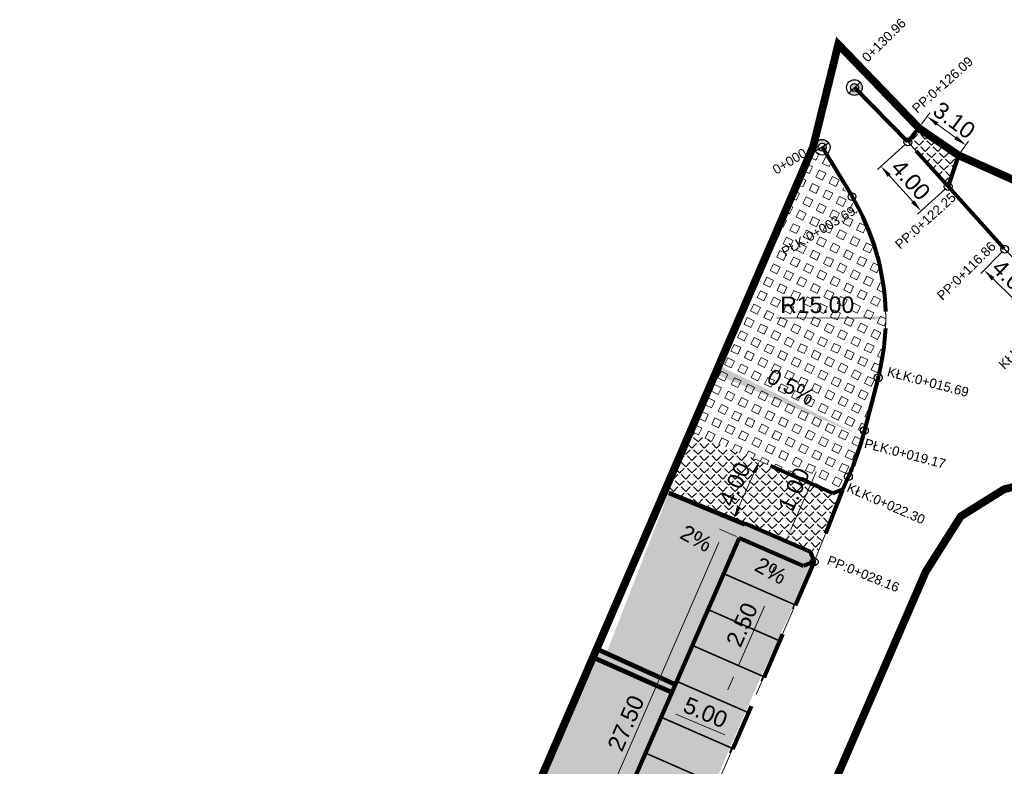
# Model space of a CAD drawing. Header units: metres. Extents: x 7535771 to 7535946, y 5639662 to 5639831.
# Tile 3 of 8: x 7535771 to 7535834, y 5639779 to 5639827. Entities that reach past the tile are written whole.
import ezdxf

# ---------------------------------------------------------------- set-up
doc = ezdxf.new("R2010")
doc.units = ezdxf.units.M
for name, pattern in [('ACAD_ISO10W100', [18, 12, -3, 0, -3]), ('CENTER2', [1.125, 0.75, -0.125, 0.125, -0.125]), ('HIDDEN', [0.375, 0.25, -0.125]), ('PRZER3-2', [5, 3, -2])]:
    doc.linetypes.add(name, pattern=pattern)
for name, color, linetype in [('_granica_inw', 126, 'HIDDEN'), ('C-ROAD-LABL', 150, 'Continuous'), ('Rozdzielenie miejsc', 252, 'Continuous')]:
    doc.layers.add(name, color=color, linetype=linetype)
for name, color, linetype, lineweight in [('_Krawężnik', 7, 'Continuous', 80), ('_krawężnik h_0', 55, 'PRZER3-2', 80), ('_Krawężnik obniżony', 172, 'PRZER3-2', 80), ('_Wypełenienie chodnik', 253, 'Continuous', 13), ('_Wypełenienie powierzchnie parking', 43, 'Continuous', 13), ('_Wypełnienie zjazdy', 144, 'Continuous', 13), ('C-ROAD-CTLN', 1, 'CENTER2', 35), ('Opisy', 5, 'Continuous', 13)]:
    doc.layers.add(name, color=color, linetype=linetype, lineweight=lineweight)
doc.layers.add('_Wymiary', color=7, linetype='Continuous', lineweight=9, true_color=0x00175c)
doc.layers.add('_ściek betonowy', color=7, linetype='Continuous', lineweight=80, true_color=0x727e73)
doc.styles.add('Arial', font='arial.ttf')
doc.styles.add('RS500', font='arial.ttf', dxfattribs={"height": 1.05})
doc.dimstyles.new('RS 5000', dxfattribs={"dimtxt": 1.05, "dimasz": 0.8, "dimexe": 0.3, "dimexo": 0.2, "dimgap": 0.3, "dimtad": 1, "dimzin": 0, "dimdsep": 46, "dimtxsty": 'RS500', "dimcen": 0, "dimclrd": 256, "dimclre": 256, "dimclrt": 256, "dimaunit": 1, "dimadec": 0, "dimazin": 0, "dimtfac": 1, "dimtofl": 0, "dimtmove": 0, "dimatfit": 3, "dimfxl": 1, "dimtolj": 1, "dimtzin": 0, "dimlwd": 15, "dimlwe": 15, "dimarcsym": 0})
pattern_1 = [(64, (0, 0), (-0.42805066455, 0.208774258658), [0.47625, -0.47625]), (154, (0, 0), (-0.208774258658, -0.42805066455), [0.47625, -0.47625])]
pattern_2 = [(45, (0, 0), (-0.395131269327, 0.395131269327), [0.4064, -0.1524]), (135, (0, 0), (-0.395131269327, -0.395131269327), [0.4064, -0.1524])]

# ---------------------------------------------------------------- blocks, each defined once
blk = doc.blocks.new('*D30')
at = {"layer": '_Wymiary', "lineweight": 15, "transparency": 16777216}
blk.add_line((7535819.501, 5639807.813), (7535825.662, 5639807.82), dxfattribs=at)
at = {"layer": '_Wymiary', "transparency": 16777216}
blk.add_solid([(7535825.662, 5639807.953), (7535825.662, 5639807.687), (7535826.462, 5639807.821)], dxfattribs=at)
at = {"layer": 'Defpoints', "color": 0, "transparency": 16777216}
for p in [(7535811.462, 5639807.803), (7535826.462, 5639807.821)]:
    blk.add_point(p, dxfattribs=at)
at = {"layer": '_Wymiary', "transparency": 16777216, "insert": (7535822.073, 5639808.652), "char_height": 1.05, "attachment_point": 5, "rotation": 0.06753, "style": 'RS500'}
blk.add_mtext('\\A1;R15.00', dxfattribs=at)
blk = doc.blocks.new('*D59')
at = {"layer": '_Wymiary', "lineweight": 15, "transparency": 16777216}
for p, q in [((7535833.911, 5639812.068), (7535832.53, 5639810.655)), ((7535833.312, 5639810.31), (7535834.575, 5639809.076)), ((7535836.318, 5639809.715), (7535834.937, 5639808.302))]:
    blk.add_line(p, q, dxfattribs=at)
at = {"layer": '_Wymiary', "transparency": 16777216}
for points in [[(7535833.405, 5639810.406), (7535833.219, 5639810.215), (7535832.74, 5639810.869)], [(7535834.668, 5639809.171), (7535834.482, 5639808.98), (7535835.147, 5639808.516)]]:
    blk.add_solid(points, dxfattribs=at)
at = {"layer": 'Defpoints', "color": 0, "transparency": 16777216}
for p in [(7535834.051, 5639812.211), (7535836.458, 5639809.858), (7535835.147, 5639808.516)]:
    blk.add_point(p, dxfattribs=at)
at = {"layer": '_Wymiary', "transparency": 16777216, "insert": (7535834.528, 5639810.291), "char_height": 1.05, "attachment_point": 5, "rotation": 315.65317, "style": 'RS500'}
blk.add_mtext('\\A1;4.00', dxfattribs=at)
blk = doc.blocks.new('*D60')
at = {"layer": '_Wymiary', "lineweight": 15, "transparency": 16777216}
for p, q in [((7535828.739, 5639820.191), (7535829.275, 5639820.919)), ((7535829.741, 5639820.203), (7535830.923, 5639819.331)), ((7535831.208, 5639818.37), (7535831.745, 5639819.098))]:
    blk.add_line(p, q, dxfattribs=at)
at = {"layer": '_Wymiary', "transparency": 16777216}
for points in [[(7535829.82, 5639820.31), (7535829.662, 5639820.095), (7535829.097, 5639820.677)], [(7535831.002, 5639819.439), (7535830.844, 5639819.224), (7535831.567, 5639818.857)]]:
    blk.add_solid(points, dxfattribs=at)
at = {"layer": 'Defpoints', "color": 0, "transparency": 16777216}
for p in [(7535828.62, 5639820.03), (7535831.567, 5639818.857), (7535831.09, 5639818.209)]:
    blk.add_point(p, dxfattribs=at)
at = {"layer": '_Wymiary', "transparency": 16777216, "insert": (7535830.828, 5639820.44), "char_height": 1.05, "attachment_point": 5, "rotation": 323.60366, "style": 'RS500'}
blk.add_mtext('\\A1;3.10', dxfattribs=at)
blk = doc.blocks.new('*D61')
at = {"layer": '_Wymiary', "lineweight": 15, "transparency": 16777216}
for p, q in [((7535827.719, 5639818.926), (7535825.92, 5639817.303)), ((7535826.678, 5639816.91), (7535828.176, 5639815.25)), ((7535830.288, 5639816.079), (7535828.489, 5639814.455))]:
    blk.add_line(p, q, dxfattribs=at)
at = {"layer": '_Wymiary', "transparency": 16777216}
for points in [[(7535826.777, 5639816.999), (7535826.579, 5639816.821), (7535826.142, 5639817.504)], [(7535828.275, 5639815.34), (7535828.077, 5639815.161), (7535828.712, 5639814.656)]]:
    blk.add_solid(points, dxfattribs=at)
at = {"layer": 'Defpoints', "color": 0, "transparency": 16777216}
for p in [(7535827.867, 5639819.06), (7535830.437, 5639816.213), (7535828.712, 5639814.656)]:
    blk.add_point(p, dxfattribs=at)
at = {"layer": '_Wymiary', "transparency": 16777216, "insert": (7535828.048, 5639816.64), "char_height": 1.05, "attachment_point": 5, "rotation": 312.06123, "style": 'RS500'}
blk.add_mtext('\\A1;4.00', dxfattribs=at)
blk = doc.blocks.new('*D62')
at = {"layer": '_Wymiary', "lineweight": 15, "transparency": 16777216}
for p, q in [((7535816.906, 5639793.864), (7535815.837, 5639794.33)), ((7535805.434, 5639769.739), (7535815.792, 5639793.477)), ((7535805.907, 5639768.659), (7535804.839, 5639769.125))]:
    blk.add_line(p, q, dxfattribs=at)
at = {"layer": '_Wymiary', "transparency": 16777216}
for points in [[(7535815.67, 5639793.53), (7535815.914, 5639793.424), (7535816.112, 5639794.21)], [(7535805.311, 5639769.792), (7535805.556, 5639769.685), (7535805.114, 5639769.005)]]:
    blk.add_solid(points, dxfattribs=at)
at = {"layer": 'Defpoints', "color": 0, "transparency": 16777216}
for p in [(7535816.112, 5639794.21), (7535817.089, 5639793.784), (7535806.091, 5639768.579)]:
    blk.add_point(p, dxfattribs=at)
at = {"layer": '_Wymiary', "transparency": 16777216, "insert": (7535809.847, 5639781.942), "char_height": 1.05, "attachment_point": 5, "rotation": 66.42511, "style": 'RS500'}
blk.add_mtext('\\A1;27.50', dxfattribs=at)
blk = doc.blocks.new('*D13')
at = {"layer": '_Wymiary', "lineweight": 15, "transparency": 16777216}
for p, q in [((7535817.039, 5639785.629), (7535818.699, 5639789.424)), ((7535816.855, 5639785.709), (7535816.764, 5639785.749)), ((7535816.357, 5639784.072), (7535816.718, 5639784.896)), ((7535815.853, 5639783.419), (7535815.762, 5639783.459))]:
    blk.add_line(p, q, dxfattribs=at)
at = {"layer": '_Wymiary', "transparency": 16777216}
for points in [[(7535816.596, 5639784.95), (7535816.84, 5639784.843), (7535817.039, 5639785.629)], [(7535816.235, 5639784.125), (7535816.479, 5639784.018), (7535816.036, 5639783.339)]]:
    blk.add_solid(points, dxfattribs=at)
at = {"layer": 'Defpoints', "color": 0, "transparency": 16777216}
for p in [(7535817.039, 5639785.629), (7535817.039, 5639785.629), (7535816.036, 5639783.339)]:
    blk.add_point(p, dxfattribs=at)
at = {"layer": '_Wymiary', "transparency": 16777216, "insert": (7535817.263, 5639788.228), "char_height": 1.05, "attachment_point": 5, "rotation": 66.3704, "style": 'RS500'}
blk.add_mtext('\\A1;2.50', dxfattribs=at)
blk = doc.blocks.new('*D64')
at = {"layer": '_Wymiary', "lineweight": 15, "transparency": 16777216}
for p, q in [((7535812.285, 5639782.78), (7535812.42, 5639783.101)), ((7535813.041, 5639782.513), (7535816.174, 5639781.19)), ((7535816.892, 5639780.835), (7535817.027, 5639781.156))]:
    blk.add_line(p, q, dxfattribs=at)
at = {"layer": '_Wymiary', "transparency": 16777216}
for points in [[(7535813.092, 5639782.636), (7535812.989, 5639782.39), (7535812.304, 5639782.824)], [(7535816.226, 5639781.313), (7535816.122, 5639781.068), (7535816.911, 5639780.879)]]:
    blk.add_solid(points, dxfattribs=at)
at = {"layer": 'Defpoints', "color": 0, "transparency": 16777216}
for p in [(7535812.207, 5639782.596), (7535816.814, 5639780.651), (7535816.911, 5639780.879)]:
    blk.add_point(p, dxfattribs=at)
at = {"layer": '_Wymiary', "transparency": 16777216, "insert": (7535814.932, 5639782.622), "char_height": 1.05, "attachment_point": 5, "rotation": 337.11369, "style": 'RS500'}
blk.add_mtext('\\A1;5.00', dxfattribs=at)
blk = doc.blocks.new('*D76')
at = {"layer": '_Wymiary', "lineweight": 15, "transparency": 16777216}
for p, q in [((7535820.388, 5639794.309), (7535821.996, 5639797.999)), ((7535820.107, 5639793.559), (7535820.343, 5639793.456)), ((7535819.706, 5639792.639), (7535819.942, 5639792.536)), ((7535819.347, 5639791.923), (7535819.028, 5639791.189))]:
    blk.add_line(p, q, dxfattribs=at)
at = {"layer": '_Wymiary', "transparency": 16777216}
for points in [[(7535820.266, 5639794.363), (7535820.51, 5639794.256), (7535820.068, 5639793.576)], [(7535819.225, 5639791.976), (7535819.47, 5639791.87), (7535819.667, 5639792.656)]]:
    blk.add_solid(points, dxfattribs=at)
at = {"layer": 'Defpoints', "color": 0, "transparency": 16777216}
for p in [(7535819.924, 5639793.639), (7535820.068, 5639793.576), (7535819.523, 5639792.719)]:
    blk.add_point(p, dxfattribs=at)
at = {"layer": '_Wymiary', "transparency": 16777216, "insert": (7535820.585, 5639796.855), "char_height": 1.05, "attachment_point": 5, "rotation": 66.44642, "style": 'RS500'}
blk.add_mtext('\\A1;1.00', dxfattribs=at)
blk = doc.blocks.new('*D21')
at = {"layer": '_Wymiary', "lineweight": 15, "transparency": 16777216}
for p, q in [((7535818.94, 5639798.433), (7535818.104, 5639798.807)), ((7535817.072, 5639795.763), (7535818.051, 5639797.954)), ((7535817.307, 5639794.782), (7535816.471, 5639795.155))]:
    blk.add_line(p, q, dxfattribs=at)
at = {"layer": '_Wymiary', "transparency": 16777216}
for points in [[(7535817.93, 5639798.009), (7535818.173, 5639797.9), (7535818.378, 5639798.685)], [(7535816.95, 5639795.818), (7535817.194, 5639795.709), (7535816.745, 5639795.033)]]:
    blk.add_solid(points, dxfattribs=at)
at = {"layer": 'Defpoints', "color": 0, "transparency": 16777216}
for p in [(7535818.378, 5639798.685), (7535819.123, 5639798.352), (7535817.49, 5639794.7)]:
    blk.add_point(p, dxfattribs=at)
at = {"layer": '_Wymiary', "transparency": 16777216, "insert": (7535816.798, 5639797.2), "char_height": 1.05, "attachment_point": 5, "rotation": 65.91318, "style": 'RS500'}
blk.add_mtext('\\A1;4.00', dxfattribs=at)
blk = doc.blocks.new('bomba')
h = blk.add_hatch(color=0)
h.paths.add_polyline_path([(0, 1), (0, -1, 0.414214), (1, 0, 0.414214)])
h.paths.add_polyline_path([(0, 1), (0, 2, 0.414214), (-2, 0, 0.414214), (0, -2), (0, -1, -0.414214), (-1, 0, -0.414214)])
at = {"color": 0}
blk.add_line((0, 2), (0, -2), dxfattribs=at)
for radius in [2, 1]:
    blk.add_circle((0, 0), radius, dxfattribs=at)
blk = doc.blocks.new('AeccTickCircle')
blk.add_circle((0, 0), 0.5)
blk = doc.blocks.new('os r c')
at = {"layer": 'C-ROAD-CTLN', "color": 252, "linetype": 'ACAD_ISO10W100', "lineweight": 13, "ltscale": 0.5, "flags": 128}
for points in [[(7535837.161, 5639809.075), (7535834.051, 5639812.211), (7535830.437, 5639816.213), (7535827.869, 5639819.063), (7535824.451, 5639822.533)], [(7535822.39, 5639818.72), (7535824.298, 5639815.566)], [(7535825.972, 5639804.001), (7535825.089, 5639800.631)], [(7535824.066, 5639797.684), (7535821.874, 5639792.244), (7535810.472, 5639766.117), (7535795.083, 5639731.7), (7535786.348, 5639711.665), (7535782.575, 5639703.643), (7535779.201, 5639698.243)]]:
    blk.add_lwpolyline(points, dxfattribs=at)
for points in [[(7535825.972, 5639804.001, 0.202755), (7535824.298, 5639815.566)], [(7535824.066, 5639797.684, 0.039056), (7535825.089, 5639800.631)]]:
    blk.add_lwpolyline(points, format="xyb", dxfattribs=at)
at = {"layer": 'C-ROAD-LABL', "color": 7, "linetype": 'Continuous', "lineweight": -3}
for p, xscale, yscale, zscale, rotation in [((7535824.451, 5639822.533), 0.2499999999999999, 0.2499999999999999, 0.2499999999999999, 134.574560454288), ((7535822.39, 5639818.72), 0.25, 0.25, 0.25, 301.163284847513)]:
    blk.add_blockref('bomba', p, dxfattribs=dict(at, xscale=xscale, yscale=yscale, zscale=zscale, rotation=rotation))
at = {"layer": 'C-ROAD-LABL', "linetype": 'Continuous', "lineweight": 13}
for p, xscale, yscale, zscale, rotation in [((7535824.451, 5639822.533), 0.4999999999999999, 0.4999999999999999, 0.4999999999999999, 134.574560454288), ((7535827.869, 5639819.063), 0.4999999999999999, 0.4999999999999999, 0.4999999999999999, 132.0082386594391), ((7535822.39, 5639818.72), 0.5, 0.5, 0.5, 301.163284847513), ((7535830.437, 5639816.213), 0.4999999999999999, 0.4999999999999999, 0.4999999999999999, 132.0825730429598), ((7535824.298, 5639815.566), 0.5, 0.5, 0.5, 301.163284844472), ((7535834.051, 5639812.211), 0.4999999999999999, 0.4999999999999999, 0.4999999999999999, 134.7654714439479), ((7535825.972, 5639804.001), 0.5, 0.5, 0.5, 255.3167802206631), ((7535825.089, 5639800.631), 0.4999999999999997, 0.4999999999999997, 0.4999999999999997, 255.3167802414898), ((7535824.066, 5639797.684), 0.5, 0.5, 0.5, 246.3703969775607), ((7535821.874, 5639792.244), 0.5, 0.5, 0.5, 248.0549895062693)]:
    blk.add_blockref('AeccTickCircle', p, dxfattribs=dict(at, xscale=xscale, yscale=yscale, zscale=zscale, rotation=rotation))
at = {"layer": 'C-ROAD-LABL', "color": 150, "style": 'Arial'}
for s, rotation, p in [('0+130.96', 44.57454, (7535825.291, 5639824.111)), ('PP:0+126.09', 42.00822, (7535828.471, 5639820.854)), ('0+000', 31.16329, (7535819.452, 5639816.962)), ('PP:0+122.25', 42.08255, (7535827.383, 5639812.172)), ('PŁK:0+003.69', 31.16327, (7535820.024, 5639811.728)), ('PP:0+116.86', 44.76545, (7535830.08, 5639808.897)), ('KŁK:0+112.44', 45.9883, (7535834.036, 5639804.492)), ('KŁK:0+015.69', 345.31676, (7535826.499, 5639804.12)), ('PŁK:0+019.17', 345.31676, (7535825.034, 5639799.545)), ('KŁK:0+022.30', 336.37038, (7535823.906, 5639796.762)), ('PP:0+028.16', 338.05497, (7535822.646, 5639792.114))]:
    blk.add_text(s, height=0.6, rotation=rotation, dxfattribs=at).set_placement(p)

msp = doc.modelspace()

# ---------------------------------------------------------------- hatches: boundary and pattern name
at = {"layer": '_Wypełenienie chodnik'}
h = msp.add_hatch(dxfattribs=at)
h.set_pattern_fill('SQUARE', color=256, scale=0.15, angle=64)
h.set_pattern_definition(pattern_1)
edge = h.paths.add_edge_path()
edge.add_line((7535825.49, 5639813.117), (7535822.31, 5639818.65))
edge.add_line((7535822.31, 5639818.65), (7535821.713, 5639818.639))
edge.add_line((7535821.713, 5639818.639), (7535814.156, 5639800.458))
edge.add_line((7535814.156, 5639800.458), (7535819.123, 5639798.352))
edge.add_line((7535819.123, 5639798.352), (7535823.04, 5639796.587))
edge.add_line((7535823.04, 5639796.587), (7535823.698, 5639796.846))
edge.add_arc((7535806.933, 5639805.041), 18.66, 333.95003, 348.99982)
edge.add_line((7535825.25, 5639801.48), (7535826.46, 5639806.33))
edge.add_line((7535826.46, 5639806.33), (7535826.46, 5639809.387))
edge.add_line((7535826.46, 5639809.387), (7535825.49, 5639813.117))
h = msp.add_hatch(dxfattribs=at)
h.set_pattern_fill('SQUARE', color=256, scale=0.15, angle=64)
h.set_pattern_definition(pattern_1)
edge = h.paths.add_edge_path()
edge.add_line((7535780.136, 5639708.993), (7535776.678, 5639710.503))
edge.add_line((7535776.678, 5639710.503), (7535775.034, 5639706.39))
edge.add_arc((7535775.011, 5639705.641), 0.749, 0.67434, 88.23353, ccw=False)
edge.add_line((7535775.76, 5639705.65), (7535775.161, 5639704.036))
edge.add_arc((7535774.593, 5639704.703), 0.876, 241.58023, 310.45373, ccw=False)
edge.add_line((7535774.176, 5639703.932), (7535771.918, 5639697.585))
edge.add_line((7535771.918, 5639697.585), (7535771.766, 5639696.143))
edge.add_line((7535771.766, 5639696.143), (7535775.33, 5639695.224))
edge.add_line((7535775.33, 5639695.224), (7535777.926, 5639696.32))
edge.add_line((7535777.926, 5639696.32), (7535778.046, 5639696.77))
edge.add_line((7535778.046, 5639696.77), (7535776.316, 5639698.64))
edge.add_line((7535776.316, 5639698.64), (7535777.711, 5639702.413))
edge.add_line((7535777.711, 5639702.413), (7535781.126, 5639701.01))
edge.add_line((7535781.126, 5639701.01), (7535782.686, 5639703.66))
edge.add_line((7535782.686, 5639703.66), (7535778.52, 5639705.292))
edge.add_line((7535778.52, 5639705.292), (7535780.056, 5639708.81))
edge.add_line((7535780.056, 5639708.81), (7535780.136, 5639708.993))
h.paths.add_polyline_path([(7535777.895, 5639713.806), (7535781.733, 5639712.379), (7535781.792, 5639712.505), (7535781.866, 5639712.43), (7535784.599, 5639718.974), (7535786.6, 5639718.15), (7535787.03, 5639713.56), (7535795.269, 5639732.164), (7535790.656, 5639734.03), (7535799.745, 5639754.438), (7535794.847, 5639756.528), (7535796.081, 5639759.289), (7535801.015, 5639757.156), (7535805.091, 5639766.288), (7535809.213, 5639764.489), (7535809.893, 5639764.791), (7535810.472, 5639766.117), (7535810.214, 5639766.775), (7535806.064, 5639768.518), (7535807.274, 5639771.291), (7535817.089, 5639793.784), (7535821.206, 5639791.983), (7535821.86, 5639792.213), (7535821.614, 5639792.902), (7535817.49, 5639794.7), (7535812.614, 5639796.733), (7535808.576, 5639786.355), (7535808.231, 5639786.547), (7535794.849, 5639756.528), (7535790.558, 5639746.285), (7535792.371, 5639745.507), (7535791.541, 5639743.637), (7535789.713, 5639744.449), (7535785.215, 5639733.671)])
at = {"layer": '_Wypełenienie powierzchnie parking'}
h = msp.add_hatch(dxfattribs=at)
h.set_pattern_fill('ANGLE', color=256, scale=0.08, angle=45)
h.set_pattern_definition(pattern_2)
h.paths.add_polyline_path([(7535821.874, 5639792.244), (7535821.214, 5639791.986), (7535817.09, 5639793.783), (7535806.091, 5639768.579), (7535790.619, 5639734.177), (7535795.269, 5639732.164), (7535804.336, 5639752.429), (7535799.757, 5639754.432), (7535800.989, 5639757.168), (7535805.591, 5639755.154), (7535809.881, 5639764.766), (7535809.207, 5639764.487), (7535805.091, 5639766.288), (7535806.091, 5639768.579), (7535810.212, 5639766.78), (7535810.472, 5639766.117), (7535816.502, 5639780.397), (7535818.506, 5639784.977)])
at = {"layer": '_Wypełnienie zjazdy'}
h = msp.add_hatch(dxfattribs=at)
h.set_pattern_fill('ANGLE', color=256, scale=0.08, angle=45)
h.set_pattern_definition(pattern_2)
h.paths.add_polyline_path([(7535831.108, 5639818.251), (7535828.741, 5639820.011), (7535827.867, 5639819.061), (7535827.999, 5639818.914), (7535830.42, 5639816.16)])
h = msp.add_hatch(dxfattribs=at)
h.set_pattern_fill('ANGLE', color=256, scale=0.08, angle=45)
h.set_pattern_definition([(45, (-95.9202, 20.96116), (-0.395131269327, 0.395131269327), [0.4064, -0.1524]), (135, (-95.9202, 20.96116), (-0.395131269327, -0.395131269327), [0.4064, -0.1524])])
h.paths.add_polyline_path([(7535823.443, 5639796.463), (7535819.123, 5639798.352), (7535814.156, 5639800.458), (7535812.555, 5639796.69), (7535822.068, 5639792.736)])
at = {"layer": 'Opisy'}
for points in [[(7535815.755, 5639804.161), (7535825.078, 5639800.212), (7535815.944, 5639804.706)], [(7535811.513, 5639793.894), (7535816.1, 5639791.973), (7535811.74, 5639794.428)], [(7535816.281, 5639791.829), (7535820.869, 5639789.908), (7535816.509, 5639792.362)]]:
    msp.add_hatch(color=256, dxfattribs=at).paths.add_polyline_path(points)

# ---------------------------------------------------------------- linework, layer by layer
at = {"layer": '_granica_inw', "lineweight": -3, "ltscale": 20, "const_width": 0.5, "flags": 128}
msp.add_lwpolyline([(7535795.27, 5639690.08), (7535793.38, 5639691.46), (7535790.9, 5639694.18), (7535789.82, 5639697.54), (7535789.87, 5639700.65), (7535791.22, 5639704.39), (7535829.01, 5639791.62), (7535831.25, 5639795.15), (7535834.02, 5639796.88), (7535837.75, 5639797.8), (7535840.88, 5639797.29), (7535857.85, 5639790.81), (7535913.64, 5639766.16), (7535916.55, 5639765.26), (7535918.31, 5639762.52), (7535919, 5639757.2), (7535918.589, 5639753.607), (7535887.785, 5639674.098), (7535886.34, 5639671.86), (7535884.33, 5639670.08), (7535882.4, 5639669.1), (7535879.64, 5639668.29), (7535903.48, 5639662.64), (7535904.895, 5639668.084), (7535907.66, 5639679.23), (7535911.11, 5639689.26), (7535920.128, 5639710.436), (7535934.92, 5639745.96), (7535942.27, 5639759.809), (7535945.52, 5639767.74), (7535941.171, 5639769.988), (7535938.168, 5639770.75), (7535865.255, 5639803.008), (7535857.156, 5639806.459), (7535851.198, 5639809.116), (7535837.039, 5639815.554), (7535831.093, 5639818.209), (7535828.59, 5639819.93), (7535823.419, 5639825.292), (7535821.81, 5639818.75), (7535785.063, 5639733.564), (7535776.581, 5639710.552), (7535771.43, 5639696.23), (7535795.27, 5639690.08)], dxfattribs=at)
at = {"layer": '_Krawężnik'}
msp.add_line((7535822.39, 5639818.72), (7535824.298, 5639815.566), dxfattribs=at)
at = {"layer": '_Krawężnik', "color": 7, "flags": 128}
for points in [[(7535827.846, 5639819.084), (7535824.451, 5639822.533)], [(7535834.029, 5639812.231), (7535830.437, 5639816.213)], [(7535817.089, 5639793.784), (7535806.091, 5639768.579)]]:
    msp.add_lwpolyline(points, dxfattribs=at)
at = {"layer": '_Krawężnik', "color": 204}
for points in [[(7535828.62, 5639820.03), (7535827.867, 5639819.061)], [(7535831.093, 5639818.208), (7535830.42, 5639816.16)], [(7535823.061, 5639796.635), (7535823.719, 5639796.894)]]:
    msp.add_lwpolyline(points, dxfattribs=at)
at = {"layer": '_Krawężnik', "color": 7}
msp.add_lwpolyline([(7535825.972, 5639804.001), (7535825.089, 5639800.631, -0.039056), (7535824.066, 5639797.684), (7535823.716, 5639796.885)], format="xyb", dxfattribs=at)
at = {"layer": '_Krawężnik', "color": 204, "flags": 128}
for points in [[(7535819.088, 5639798.367), (7535823.061, 5639796.635)], [(7535817.49, 5639794.7), (7535821.614, 5639792.902)], [(7535817.089, 5639793.784), (7535821.206, 5639791.983)], [(7535821.614, 5639792.902), (7535821.872, 5639792.244), (7535821.214, 5639791.986)]]:
    msp.add_lwpolyline(points, dxfattribs=at)
at = {"layer": '_Krawężnik'}
for start, end in [(1.66247, 31.16328), (345.31678, 346.08267)]:
    msp.add_arc((7535811.462, 5639807.803), 15, start, end, dxfattribs=at)
at = {"layer": '_krawężnik h_0'}
msp.add_arc((7535811.462, 5639807.803), 15, 346.08267, 1.66247, dxfattribs=at)
at = {"layer": '_Krawężnik obniżony', "flags": 128}
for points in [[(7535830.412, 5639816.241), (7535827.867, 5639819.061)], [(7535823.698, 5639796.846), (7535821.86, 5639792.213), (7535809.893, 5639764.791), (7535804.453, 5639752.689), (7535795.083, 5639731.7)]]:
    msp.add_lwpolyline(points, dxfattribs=at)
at = {"layer": '_ściek betonowy', "const_width": 0.3}
for points in [[(7535812.586, 5639796.647), (7535817.46, 5639794.638)], [(7535808.176, 5639786.595), (7535812.932, 5639784.441)], [(7535807.916, 5639786.068), (7535812.71, 5639783.94)]]:
    msp.add_lwpolyline(points, dxfattribs=at)
at = {"layer": 'Rozdzielenie miejsc', "const_width": 0.1}
for points in [[(7535816.087, 5639791.493), (7535820.671, 5639789.488)], [(7535815.085, 5639789.203), (7535819.671, 5639787.197)], [(7535814.083, 5639786.913), (7535818.671, 5639784.905)], [(7535813.081, 5639784.622), (7535817.671, 5639782.614)], [(7535812.079, 5639782.332), (7535816.671, 5639780.323)], [(7535811.077, 5639780.042), (7535815.671, 5639778.031)]]:
    msp.add_lwpolyline(points, dxfattribs=at)
at = {"layer": 'Rozdzielenie miejsc', "ltscale": 3, "const_width": 0.1, "flags": 128}
for points in [[(7535820.73, 5639789.787), (7535820.499, 5639789.233)], [(7535819.718, 5639787.473), (7535819.487, 5639786.919)], [(7535818.725, 5639785.184), (7535818.494, 5639784.63)], [(7535817.722, 5639782.9), (7535817.492, 5639782.346)], [(7535816.71, 5639780.598), (7535816.479, 5639780.044)]]:
    msp.add_lwpolyline(points, dxfattribs=at)

# ---------------------------------------------------------------- block references
msp.add_blockref('os r c', (0, 0))

# ---------------------------------------------------------------- texts
at = {"layer": 'Opisy', "char_height": 1, "attachment_point": 5, "rotation": 331.26191, "style": 'RS500'}
for s, insert in [('\\A1;0.5%', (7535820.396, 5639803.43)), ('\\A1;2%', (7535814.344, 5639793.744)), ('\\A1;2%', (7535819.113, 5639791.679))]:
    msp.add_mtext(s, dxfattribs=dict(at, insert=insert))

# ---------------------------------------------------------------- dimensions: what is measured, and where the dimension line sits
at = {"layer": '_Wymiary'}
dim = msp.add_linear_dim(base=(7535831.567, 5639818.857), p1=(7535828.62, 5639820.03), p2=(7535831.09, 5639818.209), angle=323.60366, text='3.10', dimstyle='RS 5000', dxfattribs=at)
dim.commit()
dim.dimension.update_dxf_attribs({"geometry": '*D60', "text_midpoint": (7535830.332, 5639819.767), "dimtype": 161})
for p1, p2, distance, picture, middle in [((7535827.867, 5639819.06), (7535830.437, 5639816.213), -2.323, '*D61', (7535828.048, 5639816.64)), ((7535834.051, 5639812.211), (7535836.458, 5639809.858), -1.876, '*D59', (7535834.528, 5639810.291)), ((7535817.49, 5639794.7), (7535819.123, 5639798.352), 0.816, '*D21', (7535816.798, 5639797.2))]:
    dim = msp.add_aligned_dim(p1=p1, p2=p2, distance=distance, text='4.00', dimstyle='RS 5000', dxfattribs=at)
    dim.commit()
    dim.dimension.update_dxf_attribs({"geometry": picture, "text_midpoint": middle})
dim = msp.add_radius_dim(center=(7535811.462, 5639807.803), mpoint=(7535826.462, 5639807.821), dimstyle='RS 5000', dxfattribs=at)
dim.commit()
dim.dimension.update_dxf_attribs({"geometry": '*D30', "text_midpoint": (7535822.074, 5639807.816), "dimtype": 164})
for p1, p2, distance, picture, middle in [((7535819.523, 5639792.719), (7535819.924, 5639793.639), -0.158, '*D76', (7535820.585, 5639796.855)), ((7535806.091, 5639768.579), (7535817.089, 5639793.784), 1.066, '*D62', (7535809.847, 5639781.942)), ((7535816.036, 5639783.339), (7535817.039, 5639785.629), 0, '*D13', (7535817.263, 5639788.228)), ((7535812.207, 5639782.596), (7535816.814, 5639780.651), 0.248, '*D64', (7535814.932, 5639782.622))]:
    dim = msp.add_aligned_dim(p1=p1, p2=p2, distance=distance, dimstyle='RS 5000', dxfattribs=at)
    dim.commit()
    dim.dimension.update_dxf_attribs({"geometry": picture, "text_midpoint": middle})

doc.saveas('drawing.dxf')
